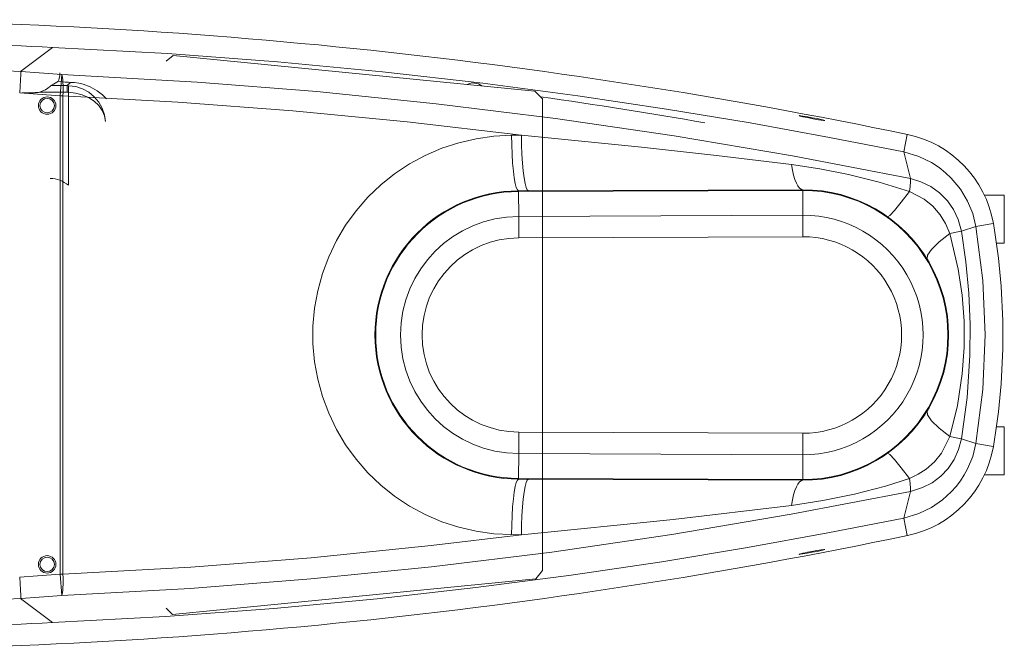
# Model space of a CAD drawing. Extents: x 13 to 426, y 7 to 274.
# Tile 28 of 29: x 245 to 278, y 212 to 234. Entities that reach past the tile are written whole.
import ezdxf

# ---------------------------------------------------------------- set-up
doc = ezdxf.new("R2010")
doc.units = 0
doc.header["$MEASUREMENT"] = 0

msp = doc.modelspace()

# ---------------------------------------------------------------- linework, layer by layer
at = {"color": 7, "linetype": 'Continuous', "lineweight": 15}
for p, q in [((245.745, 232.998), (244.64, 232.17)), ((249.884, 232.721), (249.647, 232.527)), ((262.299, 231.495), (249.884, 232.721)), ((244.64, 232.17), (244.656, 232.168)), ((246.006, 231.333), (246.062, 232.067)), ((245.684, 231.684), (246.243, 231.684)), ((246.243, 231.684), (246.355, 231.797)), ((246.243, 231.459), (246.243, 231.684)), ((246.287, 231.458), (246.296, 231.683)), ((262.563, 231.23), (262.299, 231.495)), ((244.702, 231.443), (245.152, 231.443)), ((246.243, 231.459), (245.298, 231.459)), ((246.006, 214.917), (246.006, 231.333)), ((246.099, 231.333), (246.006, 231.333)), ((246.099, 231.333), (246.099, 214.917)), ((246.287, 228.266), (246.287, 231.458)), ((262.563, 215.046), (262.563, 231.23)), ((261.499, 229.979), (261.837, 229.98)), ((274.954, 229.408), (275.079, 230.01)), ((275.183, 228.494), (274.954, 229.408)), ((261.739, 228.074), (271.488, 228.112)), ((271.488, 228.112), (271.488, 228.088)), ((271.488, 228.088), (261.739, 228.05)), ((261.739, 228.05), (261.739, 228.074)), ((261.742, 227.197), (261.739, 228.05)), ((271.492, 227.235), (271.488, 228.088)), ((277.724, 227.925), (278.407, 227.925)), ((278.407, 226.275), (278.407, 227.925)), ((261.742, 227.197), (271.492, 227.235)), ((261.745, 226.459), (261.742, 227.197)), ((271.492, 227.235), (271.495, 226.497)), ((276.933, 226.694), (277.432, 226.852)), ((277.432, 226.852), (278.03, 226.955)), ((271.495, 226.497), (261.745, 226.459)), ((278.137, 226.275), (278.407, 226.275)), ((257.211, 225.118), (257.228, 225.118)), ((261.745, 219.79), (261.742, 219.053)), ((261.745, 219.79), (271.495, 219.752)), ((271.492, 219.014), (271.495, 219.752)), ((278.137, 219.975), (278.407, 219.975)), ((278.407, 218.325), (278.407, 219.975)), ((276.933, 219.556), (277.432, 219.397)), ((277.432, 219.397), (278.03, 219.294)), ((261.742, 219.053), (261.739, 218.2)), ((271.492, 219.014), (261.742, 219.053)), ((271.492, 219.014), (271.488, 218.161)), ((277.724, 218.325), (278.407, 218.325)), ((261.739, 218.2), (271.488, 218.161)), ((261.739, 218.2), (261.739, 218.175)), ((271.488, 218.137), (261.739, 218.175)), ((271.488, 218.137), (271.488, 218.161)), ((275.183, 217.756), (274.954, 216.841)), ((274.954, 216.841), (275.079, 216.24)), ((261.837, 216.269), (261.499, 216.271)), ((246.062, 214.182), (246.006, 214.917)), ((246.006, 214.917), (246.099, 214.917)), ((262.326, 214.757), (262.563, 215.046)), ((249.864, 213.526), (262.326, 214.757)), ((244.656, 214.081), (244.64, 214.079)), ((244.64, 214.079), (245.745, 213.251)), ((249.647, 213.743), (249.864, 213.526))]:
    msp.add_line(p, q, dxfattribs=at)
at = {"color": 7, "linetype": 'Continuous', "lineweight": 15, "flags": 128}
for points in [[(245.745, 232.998), (249.69, 232.785), (253.465, 232.502), (257.071, 232.161), (260.507, 231.769), (263.772, 231.337), (266.813, 230.882), (269.69, 230.404), (272.403, 229.91), (274.954, 229.408)], [(244.656, 232.168), (244.65, 232.062), (244.641, 231.884), (244.628, 231.656), (244.616, 231.446), (244.616, 231.433)], [(244.656, 232.168), (245.281, 232.124), (246.062, 232.067)], [(245.684, 231.684), (245.776, 231.731), (245.942, 231.835)], [(245.942, 231.835), (245.972, 231.926), (245.991, 232.032), (245.996, 232.125)], [(246.355, 231.797), (246.353, 231.797), (246.336, 231.797), (246.287, 231.8), (246.178, 231.807), (246.095, 231.815), (245.942, 231.835)], [(246.062, 232.067), (246.074, 232.024), (246.085, 231.964), (246.094, 231.886), (246.1, 231.794), (246.104, 231.69), (246.105, 231.576), (246.103, 231.456), (246.099, 231.333)], [(246.062, 232.067), (250.712, 231.808), (254.817, 231.482), (258.914, 231.065), (263.002, 230.558), (267.077, 229.96), (271.138, 229.272), (275.183, 228.494)], [(245.298, 231.459), (245.502, 231.539), (245.584, 231.595), (245.638, 231.642), (245.669, 231.671), (245.684, 231.684)], [(246.296, 231.683), (246.269, 231.684), (246.243, 231.684)], [(247.56, 230.454), (247.528, 230.687), (247.451, 230.912), (247.332, 231.121), (247.175, 231.305), (246.985, 231.458), (246.77, 231.574), (246.538, 231.65), (246.296, 231.683)], [(247.596, 231.234), (247.46, 231.372), (247.278, 231.511), (247.037, 231.643), (246.79, 231.733), (246.64, 231.768), (246.493, 231.789), (246.392, 231.796), (246.36, 231.797), (246.355, 231.797)], [(246.006, 231.333), (245.228, 231.39), (244.616, 231.433)], [(261.837, 229.98), (257.918, 230.444), (253.989, 230.824), (250.048, 231.12), (246.099, 231.333)], [(246.287, 231.458), (246.265, 231.459), (246.243, 231.459)], [(246.287, 231.458), (246.528, 231.432), (246.762, 231.37), (246.977, 231.274), (247.168, 231.149), (247.327, 230.999), (247.448, 230.829), (247.527, 230.645), (247.56, 230.454)], [(271.811, 230.585), (271.664, 230.612), (271.58, 230.627), (271.497, 230.64), (271.419, 230.651), (271.381, 230.655), (271.368, 230.654), (271.366, 230.653), (271.366, 230.653), (271.366, 230.653), (271.366, 230.653), (271.366, 230.653), (271.366, 230.653), (271.366, 230.653), (271.366, 230.653), (271.366, 230.653), (271.366, 230.653), (271.366, 230.653), (271.366, 230.653), (271.366, 230.653), (271.366, 230.653), (271.366, 230.653), (271.368, 230.652), (271.374, 230.649), (271.398, 230.641), (271.493, 230.618), (271.636, 230.588), (271.805, 230.555)], [(271.805, 230.555), (271.952, 230.527), (272.036, 230.513), (272.118, 230.499), (272.197, 230.488), (272.234, 230.484), (272.248, 230.484), (272.25, 230.485), (272.25, 230.485), (272.25, 230.485), (272.25, 230.485), (272.25, 230.485), (272.25, 230.485), (272.25, 230.485), (272.25, 230.485), (272.25, 230.485), (272.25, 230.486), (272.25, 230.486), (272.25, 230.486), (272.25, 230.486), (272.25, 230.486), (272.25, 230.486), (272.248, 230.487), (272.242, 230.49), (272.218, 230.498), (272.123, 230.521), (271.98, 230.552), (271.811, 230.585)], [(261.499, 216.271), (260.886, 216.3), (260.278, 216.385), (259.681, 216.523), (259.098, 216.715), (258.535, 216.958), (257.995, 217.25), (257.484, 217.589), (257.005, 217.973), (256.563, 218.397), (256.16, 218.86), (255.8, 219.357), (255.486, 219.884), (255.22, 220.437), (255.005, 221.012), (254.843, 221.603), (254.733, 222.207), (254.678, 222.818), (254.678, 223.431), (254.733, 224.042), (254.843, 224.646), (255.005, 225.238), (255.22, 225.812), (255.486, 226.365), (255.8, 226.892), (256.16, 227.389), (256.563, 227.852), (257.005, 228.277), (257.484, 228.66), (257.995, 229), (258.535, 229.292), (259.098, 229.534), (259.681, 229.726), (260.278, 229.864), (260.886, 229.949), (261.499, 229.979)], [(261.499, 229.979), (261.504, 229.648), (261.515, 229.327), (261.534, 229.026), (261.558, 228.754), (261.588, 228.519), (261.621, 228.329), (261.659, 228.188), (261.698, 228.103), (261.739, 228.074)], [(261.837, 229.98), (265.952, 229.574), (268.53, 229.286), (271.102, 228.973)], [(261.837, 229.98), (261.841, 229.649), (261.853, 229.328), (261.871, 229.027), (261.896, 228.755), (261.925, 228.52), (261.959, 228.33), (261.996, 228.19), (262.036, 228.104), (262.076, 228.075)], [(274.954, 229.408), (275.468, 229.256), (275.913, 229.041), (276.169, 228.874), (276.394, 228.696), (276.588, 228.512), (276.902, 228.133), (277.147, 227.722), (277.323, 227.291), (277.432, 226.852)], [(271.102, 228.973), (272.081, 228.826), (273.06, 228.633), (274.114, 228.371), (275.157, 228.048)], [(271.102, 228.973), (271.137, 228.784), (271.177, 228.614), (271.221, 228.465), (271.27, 228.341), (271.322, 228.242), (271.376, 228.17), (271.432, 228.126), (271.488, 228.112)], [(275.183, 228.494), (275.191, 228.392), (275.18, 228.226), (275.157, 228.048)], [(275.183, 228.494), (275.183, 228.494), (275.544, 228.388), (275.882, 228.223), (276.188, 228.003), (276.452, 227.735), (276.666, 227.428), (276.826, 227.09), (276.933, 226.694), (276.933, 226.694)], [(275.158, 228.048), (274.872, 227.68), (274.639, 227.399), (274.478, 227.229), (274.404, 227.185)], [(275.157, 228.049), (275.657, 227.783), (275.95, 227.544), (276.204, 227.25), (276.39, 226.947), (276.532, 226.612)], [(277.432, 226.852), (277.672, 224.995), (277.753, 223.125), (277.672, 221.254), (277.432, 219.397)], [(276.532, 226.612), (276.172, 226.322), (275.912, 226.065), (275.771, 225.862), (275.762, 225.729)], [(276.933, 226.694), (276.858, 226.676), (276.714, 226.647), (276.532, 226.612)], [(276.532, 226.612), (276.827, 225.381), (276.957, 224.497), (277.024, 223.605), (277.026, 222.698), (276.962, 221.794), (276.795, 220.705), (276.532, 219.636)], [(276.933, 226.694), (276.933, 226.694), (277.089, 225.632), (277.19, 224.564), (277.236, 223.492), (277.228, 222.42), (277.13, 220.982), (276.933, 219.556), (276.933, 219.556)], [(276.532, 219.636), (276.172, 219.926), (275.911, 220.183), (275.77, 220.386), (275.761, 220.52)], [(277.432, 219.397), (277.323, 218.958), (277.147, 218.527), (277.033, 218.319), (276.902, 218.116), (276.753, 217.922), (276.588, 217.737), (276.285, 217.463), (275.913, 217.208), (275.468, 216.993), (274.954, 216.841)], [(276.532, 219.636), (276.249, 219.063), (276.016, 218.772), (275.729, 218.518), (275.456, 218.342), (275.156, 218.2)], [(276.933, 219.556), (276.933, 219.556), (276.838, 219.194), (276.684, 218.854), (276.478, 218.546), (276.224, 218.277), (275.928, 218.055), (275.601, 217.884), (275.183, 217.756), (275.183, 217.756)], [(276.933, 219.556), (276.858, 219.573), (276.714, 219.602), (276.532, 219.636)], [(275.156, 218.2), (274.87, 218.569), (274.637, 218.849), (274.477, 219.019), (274.402, 219.063)], [(261.499, 216.271), (261.504, 216.601), (261.515, 216.922), (261.534, 217.223), (261.558, 217.495), (261.588, 217.73), (261.621, 217.921), (261.659, 218.061), (261.698, 218.147), (261.739, 218.175)], [(261.837, 216.269), (261.841, 216.6), (261.853, 216.921), (261.871, 217.222), (261.896, 217.494), (261.925, 217.729), (261.959, 217.919), (261.996, 218.06), (262.036, 218.145), (262.076, 218.174)], [(275.156, 218.2), (274.332, 217.94), (273.263, 217.662), (272.179, 217.441), (271.102, 217.277)], [(271.102, 217.277), (271.137, 217.465), (271.177, 217.636), (271.221, 217.784), (271.27, 217.909), (271.322, 218.008), (271.376, 218.079), (271.432, 218.123), (271.488, 218.137)], [(275.183, 217.756), (275.19, 217.857), (275.179, 218.023), (275.156, 218.2)], [(275.183, 217.756), (271.097, 216.97), (266.995, 216.276), (262.879, 215.675), (258.75, 215.165), (254.611, 214.749), (250.464, 214.424), (246.062, 214.182)], [(271.102, 217.277), (267.042, 216.794), (261.837, 216.269)], [(274.954, 216.841), (272.356, 216.33), (269.588, 215.828), (266.651, 215.342), (263.544, 214.88), (260.267, 214.451), (256.882, 214.069), (253.333, 213.736), (249.621, 213.46), (245.745, 213.251)], [(246.099, 214.917), (250.484, 215.158), (254.614, 215.48), (258.738, 215.896), (261.837, 216.269)], [(271.805, 215.695), (271.658, 215.666), (271.575, 215.649), (271.493, 215.631), (271.416, 215.613), (271.38, 215.603), (271.368, 215.598), (271.366, 215.596), (271.366, 215.596), (271.366, 215.596), (271.366, 215.596), (271.366, 215.596), (271.366, 215.596), (271.366, 215.596), (271.366, 215.596), (271.366, 215.596), (271.366, 215.596), (271.366, 215.596), (271.366, 215.596), (271.366, 215.596), (271.366, 215.596), (271.366, 215.595), (271.368, 215.595), (271.375, 215.594), (271.401, 215.596), (271.497, 215.609), (271.641, 215.633), (271.811, 215.664)], [(272.25, 215.764), (272.25, 215.764), (272.215, 215.763), (272.118, 215.75), (271.974, 215.726), (271.805, 215.695)], [(271.811, 215.664), (271.98, 215.697), (272.123, 215.728), (272.218, 215.751)], [(244.616, 214.816), (245.228, 214.859), (246.006, 214.917)], [(246.099, 214.917), (246.103, 214.793), (246.105, 214.673), (246.104, 214.559), (246.1, 214.455), (246.094, 214.363), (246.085, 214.285), (246.074, 214.225), (246.062, 214.182)], [(244.656, 214.081), (244.65, 214.188), (244.641, 214.365), (244.628, 214.593), (244.616, 214.803), (244.616, 214.816)], [(246.062, 214.182), (245.281, 214.125), (244.656, 214.081)]]:
    msp.add_lwpolyline(points, dxfattribs=at)
at = {"color": 7, "linetype": 'Continuous', "lineweight": 15}
for centre, radius in [((245.558, 231), 0.3), ((245.558, 231), 0.247), ((245.558, 215.25), 0.3), ((245.558, 215.25), 0.247)]:
    msp.add_circle(centre, radius, dxfattribs=at)
for centre, radius, start, end in [((236.845, 46.424), 187.524, 78.23534, 90), ((236.845, 46.424), 186.786, 87.26868, 89.02879), ((236.845, 46.424), 185.909, 87.59668, 89.88959), ((260.182, 231.3), 0.476, 51.9889, 116.7238), ((245.152, 232.125), 0.681, 270, 282.3622), ((236.107, 46.425), 186.75, 80.12503, 81.87766), ((274.31, 226.313), 3.776, 9.7916, 78.2353), ((245.662, 227.535), 0.962, 49.523, 90), ((271.508, 223.125), 4.987, 269.7749, 90.2251), ((261.758, 223.125), 4.949, 90.2251, 269.7749), ((261.758, 223.125), 4.925, 90.2251, 269.7749), ((271.508, 223.125), 4.963, 269.7749, 90.2251), ((261.758, 223.125), 4.072, 90.2251, 269.7749), ((271.508, 223.125), 4.11, 269.7749, 90.2251), ((255.834, 223.125), 22.525, 350.2084, 9.7916), ((261.758, 223.125), 3.334, 90.2251, 269.7749), ((271.508, 223.125), 3.373, 269.7749, 90.2251), ((274.31, 219.936), 3.776, 281.7647, 350.2084), ((236.845, 399.825), 187.524, 270, 281.76466), ((236.845, 399.825), 185.909, 270.11041, 272.40332), ((236.845, 399.825), 186.786, 270.97121, 272.73132)]:
    msp.add_arc(centre, radius, start, end, dxfattribs=at)

doc.saveas('drawing.dxf')
